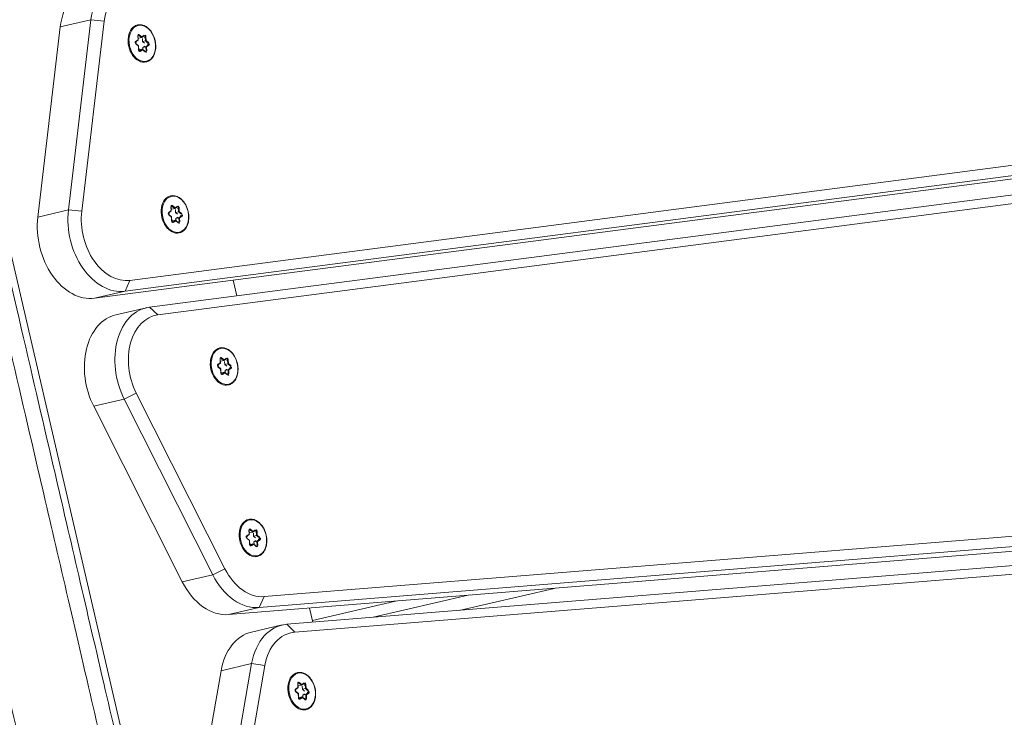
# Model space of a CAD drawing. Extents: x 5477758 to 5478338, y 5918296 to 5918502.
# Tile 101 of 138: x 5477951.916 to 5477952.226, y 5918462.233 to 5918462.453. Entities that reach past the tile are written whole.
import ezdxf

# ---------------------------------------------------------------- set-up
doc = ezdxf.new("R2010")
doc.units = 0
doc.layers.get('0').update_dxf_attribs({"linetype": 'CONTINUOUS', "lineweight": 13})
doc.layers.add('0_PROJEKTOWANE ZABAWKI', color=7, linetype='CONTINUOUS', lineweight=0)

# ---------------------------------------------------------------- blocks, each defined once
blk = doc.blocks.new('zw$CEC1')
for p, q in [((1150.035, -593.848), (1143.559, -659.334)), ((1143.858, -659.137), (1150.334, -593.651)), ((1149.07, -594.262), (1142.594, -659.748)), ((1142.894, -659.975), (1149.37, -594.489)), ((1163.586, -594.826), (1154.288, -657.383)), ((1154.586, -657.193), (1163.885, -594.636)), ((1162.576, -595.32), (1153.278, -657.877)), ((1149.37, -595.479), (1142.894, -660.965)), ((1153.576, -658.111), (1162.875, -595.554)), ((1162.875, -596.544), (1153.576, -659.101)), ((1155.091, -651.982), (1155.091, -648.913)), ((1154.691, -651.604), (1154.691, -654.673)), ((1154.353, -656.569), (1154.353, -653.875)), ((1143.328, -656.569), (1143.832, -656.569)), ((1153.953, -656.566), (1153.953, -656.569)), ((1153.953, -656.569), (1154.409, -656.569)), ((1145.857, -657.315), (1145.733, -657.293)), ((1145.945, -657.25), (1145.857, -657.315)), ((1145.861, -657.337), (1145.956, -657.268)), ((1145.956, -657.268), (1145.956, -657.272)), ((1146.006, -657.277), (1146.043, -657.369)), ((1146.006, -657.28), (1146.006, -657.277)), ((1146.056, -657.35), (1146.021, -657.263)), ((1154.288, -657.383), (1154.586, -657.193)), ((1156.217, -657.267), (1156.252, -657.353)), ((1156.269, -657.363), (1156.231, -657.271)), ((1156.268, -657.248), (1156.399, -657.271)), ((1156.268, -657.251), (1156.268, -657.248)), ((1156.395, -657.249), (1156.271, -657.227)), ((1156.483, -657.184), (1156.395, -657.249)), ((1156.399, -657.271), (1156.494, -657.202)), ((1156.399, -657.271), (1156.399, -657.366)), ((1156.494, -657.202), (1156.494, -657.206)), ((1156.544, -657.211), (1156.582, -657.303)), ((1156.544, -657.214), (1156.544, -657.211)), ((1156.594, -657.284), (1156.559, -657.197)), ((1156.717, -657.305), (1156.594, -657.284)), ((1135.161, -657.555), (1135.196, -657.641)), ((1135.212, -657.652), (1135.175, -657.56)), ((1135.212, -657.536), (1135.343, -657.559)), ((1135.212, -657.539), (1135.212, -657.536)), ((1135.339, -657.537), (1135.215, -657.515)), ((1135.427, -657.472), (1135.339, -657.537)), ((1135.343, -657.559), (1135.438, -657.49)), ((1135.343, -657.559), (1135.343, -657.655)), ((1135.438, -657.49), (1135.438, -657.494)), ((1135.488, -657.499), (1135.525, -657.591)), ((1135.488, -657.503), (1135.488, -657.499)), ((1135.537, -657.572), (1135.502, -657.485)), ((1135.525, -657.591), (1135.657, -657.614)), ((1135.525, -657.591), (1135.525, -657.687)), ((1135.661, -657.594), (1135.537, -657.572)), ((1145.714, -657.419), (1145.626, -657.484)), ((1145.637, -657.501), (1145.731, -657.432)), ((1145.637, -657.505), (1145.637, -657.501)), ((1145.647, -657.536), (1145.771, -657.558)), ((1145.779, -657.555), (1145.65, -657.532)), ((1145.679, -657.333), (1145.714, -657.419)), ((1145.73, -657.43), (1145.693, -657.338)), ((1145.711, -657.543), (1145.731, -657.528)), ((1145.73, -657.314), (1145.861, -657.337)), ((1145.73, -657.317), (1145.73, -657.314)), ((1145.731, -657.432), (1145.731, -657.528)), ((1145.768, -657.416), (1145.861, -657.433)), ((1145.771, -657.558), (1145.806, -657.645)), ((1145.82, -657.65), (1145.782, -657.558)), ((1145.861, -657.337), (1145.861, -657.433)), ((1145.861, -657.433), (1145.928, -657.384)), ((1145.966, -657.588), (1145.873, -657.656)), ((1145.881, -657.658), (1145.97, -657.593)), ((1146.095, -657.611), (1145.966, -657.588)), ((1145.97, -657.593), (1146.093, -657.615)), ((1146.017, -657.399), (1146.043, -657.465)), ((1146.043, -657.369), (1146.175, -657.392)), ((1146.043, -657.369), (1146.043, -657.465)), ((1146.043, -657.465), (1146.117, -657.478)), ((1146.179, -657.371), (1146.056, -657.35)), ((1146.095, -657.497), (1146.133, -657.589)), ((1146.095, -657.497), (1146.095, -657.589)), ((1146.191, -657.423), (1146.098, -657.491)), ((1146.112, -657.489), (1146.2, -657.424)), ((1146.147, -657.575), (1146.112, -657.489)), ((1146.133, -657.589), (1146.133, -657.592)), ((1146.175, -657.392), (1146.175, -657.396)), ((1151.424, -657.589), (1151.336, -657.654)), ((1151.535, -657.689), (1151.5, -657.602)), ((1154.277, -658.521), (1154.277, -657.531)), ((1156.252, -657.353), (1156.164, -657.417)), ((1156.175, -657.435), (1156.269, -657.366)), ((1156.175, -657.439), (1156.175, -657.435)), ((1156.186, -657.47), (1156.309, -657.492)), ((1156.317, -657.489), (1156.188, -657.466)), ((1156.249, -657.477), (1156.269, -657.462)), ((1156.269, -657.366), (1156.269, -657.462)), ((1156.306, -657.35), (1156.399, -657.366)), ((1156.309, -657.492), (1156.344, -657.578)), ((1156.358, -657.583), (1156.32, -657.491)), ((1156.399, -657.366), (1156.466, -657.318)), ((1156.504, -657.522), (1156.411, -657.59)), ((1156.419, -657.592), (1156.508, -657.527)), ((1156.634, -657.545), (1156.504, -657.522)), ((1156.508, -657.527), (1156.631, -657.549)), ((1156.555, -657.333), (1156.582, -657.399)), ((1156.582, -657.303), (1156.713, -657.326)), ((1156.582, -657.303), (1156.582, -657.399)), ((1156.582, -657.399), (1156.655, -657.411)), ((1156.633, -657.431), (1156.671, -657.523)), ((1156.633, -657.431), (1156.633, -657.523)), ((1156.729, -657.357), (1156.636, -657.425)), ((1156.65, -657.423), (1156.738, -657.358)), ((1156.685, -657.509), (1156.65, -657.423)), ((1156.671, -657.523), (1156.671, -657.526)), ((1156.713, -657.326), (1156.713, -657.33)), ((1135.196, -657.641), (1135.108, -657.706)), ((1135.119, -657.724), (1135.213, -657.655)), ((1135.119, -657.727), (1135.119, -657.724)), ((1135.129, -657.759), (1135.253, -657.78)), ((1135.261, -657.777), (1135.132, -657.754)), ((1135.192, -657.765), (1135.213, -657.75)), ((1135.213, -657.655), (1135.213, -657.75)), ((1135.25, -657.638), (1135.343, -657.655)), ((1135.253, -657.78), (1135.288, -657.867)), ((1135.302, -657.872), (1135.264, -657.78)), ((1135.343, -657.655), (1135.41, -657.606)), ((1135.448, -657.81), (1135.354, -657.878)), ((1135.363, -657.88), (1135.452, -657.815)), ((1135.577, -657.833), (1135.448, -657.81)), ((1135.452, -657.815), (1135.575, -657.837)), ((1135.499, -657.621), (1135.525, -657.687)), ((1135.525, -657.687), (1135.599, -657.7)), ((1135.577, -657.719), (1135.614, -657.811)), ((1135.577, -657.719), (1135.577, -657.811)), ((1135.673, -657.645), (1135.58, -657.713)), ((1135.594, -657.711), (1135.682, -657.647)), ((1135.629, -657.797), (1135.594, -657.711)), ((1135.614, -657.811), (1135.614, -657.815)), ((1135.657, -657.614), (1135.657, -657.618)), ((1140.689, -657.845), (1140.6, -657.909)), ((1140.611, -657.927), (1140.705, -657.858)), ((1140.654, -657.758), (1140.689, -657.845)), ((1140.705, -657.855), (1140.668, -657.763)), ((1140.704, -657.739), (1140.836, -657.763)), ((1140.704, -657.743), (1140.704, -657.739)), ((1140.705, -657.858), (1140.705, -657.954)), ((1140.831, -657.74), (1140.708, -657.719)), ((1140.742, -657.842), (1140.836, -657.858)), ((1140.919, -657.676), (1140.831, -657.74)), ((1140.836, -657.763), (1140.93, -657.694)), ((1140.836, -657.763), (1140.836, -657.858)), ((1140.836, -657.858), (1140.903, -657.809)), ((1140.93, -657.694), (1140.93, -657.697)), ((1140.98, -657.703), (1141.018, -657.795)), ((1140.98, -657.706), (1140.98, -657.703)), ((1140.991, -657.825), (1141.018, -657.89)), ((1141.03, -657.775), (1140.995, -657.689)), ((1141.018, -657.795), (1141.149, -657.818)), ((1141.018, -657.795), (1141.018, -657.89)), ((1141.018, -657.89), (1141.091, -657.903)), ((1141.153, -657.797), (1141.03, -657.775)), ((1141.166, -657.849), (1141.073, -657.917)), ((1141.086, -657.915), (1141.175, -657.85)), ((1141.121, -658.001), (1141.086, -657.915)), ((1141.149, -657.818), (1141.149, -657.822)), ((1151.193, -657.758), (1151.105, -657.822)), ((1151.116, -657.84), (1151.21, -657.771)), ((1151.116, -657.844), (1151.116, -657.84)), ((1151.127, -657.875), (1151.25, -657.897)), ((1151.258, -657.894), (1151.129, -657.871)), ((1151.158, -657.672), (1151.193, -657.758)), ((1151.21, -657.769), (1151.172, -657.677)), ((1151.19, -657.882), (1151.21, -657.867)), ((1151.209, -657.653), (1151.34, -657.676)), ((1151.209, -657.656), (1151.209, -657.653)), ((1151.21, -657.771), (1151.21, -657.867)), ((1151.336, -657.654), (1151.212, -657.632)), ((1151.247, -657.755), (1151.34, -657.771)), ((1151.25, -657.897), (1151.285, -657.984)), ((1151.299, -657.988), (1151.261, -657.896)), ((1151.34, -657.676), (1151.435, -657.607)), ((1151.34, -657.676), (1151.34, -657.771)), ((1151.34, -657.771), (1151.407, -657.723)), ((1151.435, -657.607), (1151.435, -657.611)), ((1151.485, -657.616), (1151.523, -657.708)), ((1151.485, -657.619), (1151.485, -657.616)), ((1151.496, -657.738), (1151.523, -657.804)), ((1151.523, -657.708), (1151.654, -657.731)), ((1151.523, -657.708), (1151.523, -657.804)), ((1151.523, -657.804), (1151.596, -657.816)), ((1151.658, -657.71), (1151.535, -657.689)), ((1151.574, -657.836), (1151.612, -657.928)), ((1151.574, -657.836), (1151.574, -657.928)), ((1151.67, -657.762), (1151.577, -657.83)), ((1151.591, -657.828), (1151.679, -657.763)), ((1151.626, -657.914), (1151.591, -657.828)), ((1151.654, -657.731), (1151.654, -657.735)), ((1153.278, -657.877), (1153.576, -658.111)), ((1140.611, -657.931), (1140.611, -657.927)), ((1140.622, -657.962), (1140.745, -657.984)), ((1140.754, -657.981), (1140.624, -657.958)), ((1140.685, -657.969), (1140.705, -657.954)), ((1140.745, -657.984), (1140.78, -658.07)), ((1140.794, -658.075), (1140.757, -657.983)), ((1140.94, -658.014), (1140.847, -658.082)), ((1140.856, -658.084), (1140.944, -658.019)), ((1141.07, -658.036), (1140.941, -658.014)), ((1140.944, -658.019), (1141.067, -658.041)), ((1141.07, -657.922), (1141.107, -658.015)), ((1141.07, -657.922), (1141.07, -658.015)), ((1141.107, -658.015), (1141.107, -658.018)), ((1151.445, -657.927), (1151.352, -657.995)), ((1151.36, -657.997), (1151.449, -657.932)), ((1151.575, -657.95), (1151.445, -657.927)), ((1151.449, -657.932), (1151.572, -657.954)), ((1151.612, -657.928), (1151.612, -657.931)), ((1153.576, -659.101), (1153.576, -658.111)), ((1155.401, -658.349), (1155.247, -658.743)), ((1160.871, -660.673), (1155.401, -658.349)), ((1134.441, -658.687), (1134.305, -659.088)), ((1140.127, -660.735), (1134.441, -658.687)), ((1155.247, -658.743), (1160.716, -661.067)), ((1155.247, -659.733), (1155.247, -658.743)), ((1134.305, -659.088), (1139.991, -661.137)), ((1134.305, -660.078), (1134.305, -659.088)), ((1143.559, -659.334), (1143.858, -659.137)), ((1152.141, -658.888), (1146.107, -660.357)), ((1152.141, -658.888), (1152.238, -659.301)), ((1143.554, -659.433), (1143.554, -660.422)), ((1146.205, -660.77), (1152.238, -659.301)), ((1152.238, -659.301), (1152.238, -660.291)), ((1142.594, -659.748), (1142.894, -659.975)), ((1160.716, -662.057), (1155.247, -659.733)), ((1139.991, -662.126), (1134.305, -660.078)), ((1142.894, -660.965), (1142.894, -659.975)), ((1146.107, -660.357), (1146.205, -660.77)), ((1152.238, -660.291), (1146.205, -661.76)), ((1140.127, -660.735), (1139.991, -661.137)), ((1146.205, -661.76), (1146.205, -660.77)), ((1139.991, -661.137), (1139.991, -662.126)), ((1179.728, -663.216), (1065.128, -663.216))]:
    blk.add_line(p, q)
for centre in [(1156.451, -657.388), (1135.395, -657.676), (1145.913, -657.454), (1140.887, -657.88), (1151.392, -657.793)]:
    blk.add_ellipse(centre, major_axis=(0.58, 0), ratio=0.707107)
for centre, major_axis, ratio, start_param, end_param in [((1145.723, -657.324), (-0.045, 0), 0.707107, 4.467995, 6.56239), ((1145.733, -657.304), (0.0026, 0.0148), 0.171098, 0.800479, 2.371275), ((1145.913, -657.468), (0.25, 0), 0.707107, 1.142416, 1.510388), ((1145.977, -657.272), (0.045, 0), 0.707107, 0.279204, 2.3736), ((1145.945, -657.261), (-0.0089, 0.0121), 0.508626, 3.748748, 5.319544), ((1145.977, -657.283), (0.03, 0), 0.707107, 0.279204, 2.3736), ((1146.021, -657.274), (-0.0139, -0.0056), 0.679724, 4.443473, 6.01427), ((1156.277, -657.319), (-1.7, 0), 0.707107, 6.178466, 7.31293), ((1156.261, -657.258), (-0.045, 0), 0.707107, 4.467995, 6.56239), ((1156.217, -657.277), (0.0139, 0.0056), 0.679724, 0, 1.301881), ((1156.261, -657.268), (-0.03, 0), 0.707107, 4.467995, 6.283185), ((1156.451, -657.402), (0.25, 0), 0.707107, 2.189614, 2.547433), ((1156.271, -657.237), (0.0026, 0.0148), 0.171098, 0.800479, 2.371275), ((1156.395, -657.259), (0.0037, -0.0158), 0.19164, 0.688736, 2.259533), ((1156.451, -657.402), (0.25, 0), 0.707107, 1.142416, 1.510388), ((1156.515, -657.206), (0.045, 0), 0.707107, 0.279204, 2.3736), ((1156.483, -657.195), (-0.0089, 0.0121), 0.508626, 3.748748, 5.319544), ((1156.515, -657.217), (0.03, 0), 0.707107, 0.279204, 2.3736), ((1156.559, -657.208), (-0.0139, -0.0056), 0.679724, 4.443473, 6.01427), ((1156.594, -657.294), (-0.0104, -0.0129), 0.462667, 4.192773, 5.763569), ((1135.213, -657.616), (-1.7, 0), 0.707107, 6.248279, 7.382743), ((1135.204, -657.546), (-0.045, 0), 0.707107, 4.467995, 6.56239), ((1135.161, -657.565), (0.0139, 0.0056), 0.679724, 0, 1.301881), ((1135.204, -657.556), (-0.03, 0), 0.707107, 4.467995, 6.283185), ((1135.395, -657.69), (0.25, 0), 0.707107, 2.189614, 2.547433), ((1135.215, -657.526), (0.0026, 0.0148), 0.171098, 0.800479, 2.371275), ((1135.339, -657.547), (0.0037, -0.0158), 0.19164, 0.688736, 2.259533), ((1135.395, -657.69), (0.25, 0), 0.707107, 1.142416, 1.510388), ((1135.459, -657.494), (0.045, 0), 0.707107, 0.279204, 2.3736), ((1135.427, -657.483), (-0.0089, 0.0121), 0.508626, 3.748748, 5.319544), ((1135.459, -657.505), (0.03, 0), 0.707107, 0.279204, 2.3736), ((1135.502, -657.496), (-0.0139, -0.0056), 0.679724, 4.443473, 6.01427), ((1135.537, -657.582), (-0.0104, -0.0129), 0.462667, 4.192773, 5.763569), ((1135.661, -657.604), (0.0026, 0.0148), 0.171098, 0.800479, 2.371275), ((1135.65, -657.624), (0.045, 0), 0.707107, 5.515192, 7.609587), ((1145.913, -657.468), (-0.6, 0), 0.707107, 0, 3.141593), ((1145.658, -657.506), (-0.045, 0), 0.707107, 5.515192, 7.609587), ((1145.626, -657.494), (-0.0089, 0.0121), 0.508626, 3.748748, 5.319544), ((1145.658, -657.516), (-0.03, 0), 0.707107, 5.515192, 6.283185), ((1145.647, -657.547), (0.0026, 0.0148), 0.171098, 0, 0.800479), ((1145.913, -657.468), (-0.25, 0), 0.707107, 0.095219, 0.407877), ((1145.679, -657.343), (0.0139, 0.0056), 0.679724, 0, 1.301881), ((1145.723, -657.334), (-0.03, 0), 0.707107, 4.467995, 6.283185), ((1145.913, -657.468), (0.25, 0), 0.707107, 2.189614, 2.547433), ((1145.714, -657.43), (0.0166, -0.0047), 0.601017, 0.16912, 1.739916), ((1145.771, -657.569), (-0.0104, -0.0129), 0.462667, 2.890892, 4.192773), ((1145.857, -657.325), (0.0037, -0.0158), 0.19164, 0.688736, 2.259533), ((1145.97, -657.604), (0.0037, -0.0158), 0.19164, 2.259533, 3.223174), ((1146.056, -657.36), (-0.0104, -0.0129), 0.462667, 4.192773, 5.763569), ((1145.913, -657.468), (-0.25, 0), 0.707107, 2.244927, 2.557585), ((1146.104, -657.584), (0.045, 0), 0.707107, 4.467995, 6.56239), ((1146.112, -657.5), (-0.0166, 0.0047), 0.601017, 4.881509, 6.452305), ((1146.147, -657.586), (-0.0139, -0.0056), 0.679724, 4.443473, 6.01427), ((1146.104, -657.595), (0.03, 0), 0.707107, 0, 0.279204), ((1145.913, -657.468), (0.25, 0), 0.707107, 0.130169, 0.46319), ((1146.179, -657.382), (0.0026, 0.0148), 0.171098, 0.800479, 2.371275), ((1146.168, -657.413), (0.03, 0), 0.707107, 0, 1.326402), ((1146.168, -657.402), (0.045, 0), 0.707107, 5.515192, 7.609587), ((1146.2, -657.435), (-0.0089, 0.0121), 0.508626, 5.319544, 6.283185), ((1151.456, -657.611), (0.045, 0), 0.707107, 0.279204, 2.3736), ((1151.424, -657.6), (-0.0089, 0.0121), 0.508626, 3.748748, 5.319544), ((1151.456, -657.622), (0.03, 0), 0.707107, 0.279204, 2.3736), ((1151.5, -657.613), (-0.0139, -0.0056), 0.679724, 4.443473, 6.01427), ((1156.277, -657.531), (-2, 0), 0.707107, 6.178466, 7.31293), ((1156.451, -657.402), (-0.6, 0), 0.707107, 0, 3.141593), ((1156.196, -657.44), (-0.045, 0), 0.707107, 5.515192, 7.609587), ((1156.164, -657.428), (-0.0089, 0.0121), 0.508626, 3.748748, 5.319544), ((1156.196, -657.45), (-0.03, 0), 0.707107, 5.515192, 6.283185), ((1156.186, -657.481), (0.0026, 0.0148), 0.171098, 0, 0.800479), ((1156.451, -657.402), (-0.25, 0), 0.707107, 0.095219, 0.407877), ((1156.252, -657.363), (0.0166, -0.0047), 0.601017, 0.16912, 1.739916), ((1156.309, -657.503), (-0.0104, -0.0129), 0.462667, 2.890892, 4.192773), ((1156.344, -657.589), (0.0139, 0.0056), 0.679724, 0, 1.301881), ((1156.387, -657.57), (-0.045, 0), 0.707107, 0.279204, 2.3736), ((1156.451, -657.402), (-0.25, 0), 0.707107, 1.152569, 1.475438), ((1156.419, -657.602), (-0.0089, 0.0121), 0.508626, 5.319544, 6.283185), ((1156.508, -657.538), (0.0037, -0.0158), 0.19164, 2.259533, 3.223174), ((1156.451, -657.402), (-0.25, 0), 0.707107, 2.244927, 2.557585), ((1156.642, -657.518), (0.045, 0), 0.707107, 4.467995, 6.56239), ((1156.631, -657.56), (0.0026, 0.0148), 0.171098, 0, 0.800479), ((1156.65, -657.434), (-0.0166, 0.0047), 0.601017, 4.881509, 6.452305), ((1156.685, -657.52), (-0.0139, -0.0056), 0.679724, 4.443473, 6.01427), ((1156.642, -657.529), (0.03, 0), 0.707107, 0, 0.279204), ((1156.451, -657.402), (0.25, 0), 0.707107, 0.130169, 0.46319), ((1156.717, -657.316), (0.0026, 0.0148), 0.171098, 0.800479, 2.371275), ((1156.706, -657.347), (0.03, 0), 0.707107, 0, 1.326402), ((1156.706, -657.336), (0.045, 0), 0.707107, 5.515192, 7.609587), ((1156.738, -657.369), (-0.0089, 0.0121), 0.508626, 5.319544, 6.283185), ((1135.213, -657.828), (-2, 0), 0.707107, 6.248279, 7.382743), ((1135.395, -657.69), (-0.6, 0), 0.707107, 0, 3.141593), ((1135.14, -657.728), (-0.045, 0), 0.707107, 5.515192, 7.609587), ((1135.108, -657.716), (-0.0089, 0.0121), 0.508626, 3.748748, 5.319544), ((1135.14, -657.738), (-0.03, 0), 0.707107, 5.515192, 6.283185), ((1135.129, -657.769), (0.0026, 0.0148), 0.171098, 0, 0.800479), ((1135.395, -657.69), (-0.25, 0), 0.707107, 0.095219, 0.407877), ((1135.196, -657.652), (0.0166, -0.0047), 0.601017, 0.16912, 1.739916), ((1135.253, -657.791), (-0.0104, -0.0129), 0.462667, 2.890892, 4.192773), ((1135.288, -657.877), (0.0139, 0.0056), 0.679724, 0, 1.301881), ((1135.331, -657.858), (-0.045, 0), 0.707107, 0.279204, 2.3736), ((1135.395, -657.69), (-0.25, 0), 0.707107, 1.152569, 1.475438), ((1135.363, -657.891), (-0.0089, 0.0121), 0.508626, 5.319544, 6.283185), ((1135.452, -657.826), (0.0037, -0.0158), 0.19164, 2.259533, 3.223174), ((1135.395, -657.69), (-0.25, 0), 0.707107, 2.244927, 2.557585), ((1135.586, -657.806), (0.045, 0), 0.707107, 4.467995, 6.56239), ((1135.575, -657.848), (0.0026, 0.0148), 0.171098, 0, 0.800479), ((1135.594, -657.722), (-0.0166, 0.0047), 0.601017, 4.881509, 6.452305), ((1135.629, -657.808), (-0.0139, -0.0056), 0.679724, 4.443473, 6.01427), ((1135.586, -657.817), (0.03, 0), 0.707107, 0, 0.279204), ((1135.395, -657.69), (0.25, 0), 0.707107, 0.130169, 0.46319), ((1135.65, -657.635), (0.03, 0), 0.707107, 0, 1.326402), ((1135.682, -657.657), (-0.0089, 0.0121), 0.508626, 5.319544, 6.283185), ((1140.887, -657.894), (-0.6, 0), 0.707107, 0, 3.141593), ((1140.633, -657.931), (-0.045, 0), 0.707107, 5.515192, 7.609587), ((1140.6, -657.92), (-0.0089, 0.0121), 0.508626, 3.748748, 5.319544), ((1140.887, -657.894), (-0.25, 0), 0.707107, 0.095219, 0.407877), ((1140.697, -657.749), (-0.045, 0), 0.707107, 4.467995, 6.56239), ((1140.654, -657.769), (0.0139, 0.0056), 0.679724, 0, 1.301881), ((1140.697, -657.76), (-0.03, 0), 0.707107, 4.467995, 6.283185), ((1140.887, -657.894), (0.25, 0), 0.707107, 2.189614, 2.547433), ((1140.689, -657.855), (0.0166, -0.0047), 0.601017, 0.16912, 1.739916), ((1140.708, -657.729), (0.0026, 0.0148), 0.171098, 0.800479, 2.371275), ((1140.831, -657.751), (0.0037, -0.0158), 0.19164, 0.688736, 2.259533), ((1140.887, -657.894), (0.25, 0), 0.707107, 1.142416, 1.510388), ((1140.952, -657.698), (0.045, 0), 0.707107, 0.279204, 2.3736), ((1140.919, -657.686), (-0.0089, 0.0121), 0.508626, 3.748748, 5.319544), ((1140.952, -657.708), (0.03, 0), 0.707107, 0.279204, 2.3736), ((1140.995, -657.7), (-0.0139, -0.0056), 0.679724, 4.443473, 6.01427), ((1141.03, -657.786), (-0.0104, -0.0129), 0.462667, 4.192773, 5.763569), ((1141.086, -657.925), (-0.0166, 0.0047), 0.601017, 4.881509, 6.452305), ((1140.887, -657.894), (0.25, 0), 0.707107, 0.130169, 0.46319), ((1141.153, -657.808), (0.0026, 0.0148), 0.171098, 0.800479, 2.371275), ((1141.142, -657.839), (0.03, 0), 0.707107, 0, 1.326402), ((1141.142, -657.828), (0.045, 0), 0.707107, 5.515192, 7.609587), ((1141.175, -657.861), (-0.0089, 0.0121), 0.508626, 5.319544, 6.283185), ((1145.806, -657.655), (0.0139, 0.0056), 0.679724, 0, 1.301881), ((1145.849, -657.636), (-0.045, 0), 0.707107, 0.279204, 2.3736), ((1145.913, -657.468), (-0.25, 0), 0.707107, 1.152569, 1.475438), ((1145.881, -657.669), (-0.0089, 0.0121), 0.508626, 5.319544, 6.283185), ((1146.093, -657.626), (0.0026, 0.0148), 0.171098, 0, 0.800479), ((1151.392, -657.807), (-0.6, 0), 0.707107, 0, 3.141593), ((1151.137, -657.845), (-0.045, 0), 0.707107, 5.515192, 7.609587), ((1151.105, -657.833), (-0.0089, 0.0121), 0.508626, 3.748748, 5.319544), ((1151.137, -657.855), (-0.03, 0), 0.707107, 5.515192, 6.283185), ((1151.127, -657.886), (0.0026, 0.0148), 0.171098, 0, 0.800479), ((1151.392, -657.807), (-0.25, 0), 0.707107, 0.095219, 0.407877), ((1151.202, -657.663), (-0.045, 0), 0.707107, 4.467995, 6.56239), ((1151.158, -657.682), (0.0139, 0.0056), 0.679724, 0, 1.301881), ((1151.202, -657.673), (-0.03, 0), 0.707107, 4.467995, 6.283185), ((1151.392, -657.807), (0.25, 0), 0.707107, 2.189614, 2.547433), ((1151.193, -657.768), (0.0166, -0.0047), 0.601017, 0.16912, 1.739916), ((1151.212, -657.642), (0.0026, 0.0148), 0.171098, 0.800479, 2.371275), ((1151.25, -657.908), (-0.0104, -0.0129), 0.462667, 2.890892, 4.192773), ((1151.336, -657.664), (0.0037, -0.0158), 0.19164, 0.688736, 2.259533), ((1151.392, -657.807), (0.25, 0), 0.707107, 1.142416, 1.510388), ((1151.535, -657.699), (-0.0104, -0.0129), 0.462667, 4.192773, 5.763569), ((1151.392, -657.807), (-0.25, 0), 0.707107, 2.244927, 2.557585), ((1151.583, -657.923), (0.045, 0), 0.707107, 4.467995, 6.56239), ((1151.591, -657.839), (-0.0166, 0.0047), 0.601017, 4.881509, 6.452305), ((1151.626, -657.925), (-0.0139, -0.0056), 0.679724, 4.443473, 6.01427), ((1151.392, -657.807), (0.25, 0), 0.707107, 0.130169, 0.46319), ((1151.658, -657.721), (0.0026, 0.0148), 0.171098, 0.800479, 2.371275), ((1151.647, -657.752), (0.03, 0), 0.707107, 0, 1.326402), ((1151.647, -657.741), (0.045, 0), 0.707107, 5.515192, 7.609587), ((1151.679, -657.774), (-0.0089, 0.0121), 0.508626, 5.319544, 6.283185), ((1151.587, -657.751), (1.7, 0), 0.707107, 5.044002, 6.178466), ((1140.633, -657.942), (-0.03, 0), 0.707107, 5.515192, 6.283185), ((1140.622, -657.973), (0.0026, 0.0148), 0.171098, 0, 0.800479), ((1140.745, -657.994), (-0.0104, -0.0129), 0.462667, 2.890892, 4.192773), ((1140.78, -658.081), (0.0139, 0.0056), 0.679724, 0, 1.301881), ((1140.823, -658.061), (-0.045, 0), 0.707107, 0.279204, 2.3736), ((1140.887, -657.894), (-0.25, 0), 0.707107, 1.152569, 1.475438), ((1140.856, -658.094), (-0.0089, 0.0121), 0.508626, 5.319544, 6.283185), ((1140.944, -658.03), (0.0037, -0.0158), 0.19164, 2.259533, 3.223174), ((1140.887, -657.894), (-0.25, 0), 0.707107, 2.244927, 2.557585), ((1141.078, -658.01), (0.045, 0), 0.707107, 4.467995, 6.56239), ((1141.067, -658.051), (0.0026, 0.0148), 0.171098, 0, 0.800479), ((1141.121, -658.012), (-0.0139, -0.0056), 0.679724, 4.443473, 6.01427), ((1141.078, -658.02), (0.03, 0), 0.707107, 0, 0.279204), ((1151.285, -657.994), (0.0139, 0.0056), 0.679724, 0, 1.301881), ((1151.328, -657.975), (-0.045, 0), 0.707107, 0.279204, 2.3736), ((1151.392, -657.807), (-0.25, 0), 0.707107, 1.152569, 1.475438), ((1151.36, -658.007), (-0.0089, 0.0121), 0.508626, 5.319544, 6.283185), ((1151.449, -657.943), (0.0037, -0.0158), 0.19164, 2.259533, 3.223174), ((1151.572, -657.965), (0.0026, 0.0148), 0.171098, 0, 0.800479), ((1151.583, -657.934), (0.03, 0), 0.707107, 0, 0.279204), ((1151.587, -657.964), (2, 0), 0.707107, 5.044002, 6.178466), ((1156.277, -658.521), (-2, 0), 0.707107, 0, 1.029744), ((1135.213, -658.818), (-2, 0), 0.707107, 0, 1.099557), ((1145.554, -659.22), (-1.7, 0), 0.707107, 6.213372, 8.185594), ((1151.587, -658.953), (2, 0), 0.707107, 5.044002, 6.178466), ((1145.554, -659.433), (-2, 0), 0.707107, 6.213372, 8.185594), ((1140.899, -659.664), (1.7, 0), 0.707107, 4.24115, 6.213372), ((1140.899, -659.876), (2, 0), 0.707107, 4.24115, 6.213372), ((1145.554, -660.422), (-2, 0), 0.707107, 0, 1.902409), ((1140.899, -660.866), (2, 0), 0.707107, 4.24115, 6.213372)]:
    blk.add_ellipse(centre, major_axis=major_axis, ratio=ratio, start_param=start_param, end_param=end_param)
for points, knots in [([(1155.851, -657.402), (1155.851, -657.357), (1155.861, -657.312), (1155.9, -657.225), (1155.929, -657.184), (1156.005, -657.111), (1156.051, -657.078), (1156.155, -657.025), (1156.213, -657.004), (1156.336, -656.977), (1156.4, -656.971), (1156.529, -656.973), (1156.592, -656.981), (1156.713, -657.012), (1156.77, -657.035), (1156.872, -657.092), (1156.916, -657.126), (1156.987, -657.203), (1157.014, -657.246), (1157.044, -657.327), (1157.051, -657.365), (1157.051, -657.402)], [6.038791, 6.038791, 6.038791, 6.038791, 6.34864, 6.34864, 6.66324, 6.66324, 6.984393, 6.984393, 7.307998, 7.307998, 7.63188, 7.63188, 7.955712, 7.955712, 8.279598, 8.279598, 8.603057, 8.603057, 8.923488, 8.923488, 9.180384, 9.180384, 9.180384, 9.180384]), ([(1134.795, -657.69), (1134.795, -657.645), (1134.805, -657.6), (1134.844, -657.513), (1134.873, -657.473), (1134.948, -657.399), (1134.995, -657.366), (1135.099, -657.313), (1135.157, -657.293), (1135.28, -657.266), (1135.344, -657.259), (1135.472, -657.261), (1135.536, -657.27), (1135.657, -657.3), (1135.714, -657.323), (1135.816, -657.38), (1135.86, -657.414), (1135.931, -657.491), (1135.958, -657.534), (1135.988, -657.615), (1135.995, -657.653), (1135.995, -657.69)], [6.038791, 6.038791, 6.038791, 6.038791, 6.34864, 6.34864, 6.66324, 6.66324, 6.984393, 6.984393, 7.307998, 7.307998, 7.63188, 7.63188, 7.955712, 7.955712, 8.279598, 8.279598, 8.603057, 8.603057, 8.923488, 8.923488, 9.180384, 9.180384, 9.180384, 9.180384]), ([(1145.313, -657.468), (1145.313, -657.423), (1145.323, -657.378), (1145.362, -657.291), (1145.391, -657.251), (1145.466, -657.177), (1145.513, -657.144), (1145.617, -657.091), (1145.675, -657.07), (1145.798, -657.043), (1145.862, -657.037), (1145.99, -657.039), (1146.054, -657.048), (1146.175, -657.078), (1146.232, -657.101), (1146.334, -657.158), (1146.378, -657.192), (1146.449, -657.269), (1146.476, -657.312), (1146.506, -657.393), (1146.513, -657.431), (1146.513, -657.468)], [6.038791, 6.038791, 6.038791, 6.038791, 6.34864, 6.34864, 6.66324, 6.66324, 6.984393, 6.984393, 7.307998, 7.307998, 7.63188, 7.63188, 7.955712, 7.955712, 8.279598, 8.279598, 8.603057, 8.603057, 8.923488, 8.923488, 9.180384, 9.180384, 9.180384, 9.180384]), ([(1156.231, -657.268), (1156.231, -657.269), (1156.231, -657.269), (1156.231, -657.269), (1156.231, -657.269), (1156.231, -657.27), (1156.231, -657.27), (1156.231, -657.27), (1156.231, -657.271), (1156.231, -657.271), (1156.231, -657.271), (1156.231, -657.271)], [0.2443943, 0.2443943, 0.2443943, 0.2443943, 0.3002352, 0.3002352, 0.3560761, 0.3560761, 0.411917, 0.411917, 0.4677579, 0.4677579, 0.5235988, 0.5235988, 0.5235988, 0.5235988]), ([(1135.174, -657.556), (1135.174, -657.557), (1135.174, -657.557), (1135.174, -657.557), (1135.174, -657.557), (1135.175, -657.558), (1135.175, -657.558), (1135.175, -657.559), (1135.175, -657.559), (1135.175, -657.559), (1135.175, -657.559), (1135.175, -657.56)], [0.2443943, 0.2443943, 0.2443943, 0.2443943, 0.3002352, 0.3002352, 0.3560761, 0.3560761, 0.411917, 0.411917, 0.4677579, 0.4677579, 0.5235988, 0.5235988, 0.5235988, 0.5235988]), ([(1140.287, -657.894), (1140.287, -657.848), (1140.298, -657.803), (1140.337, -657.717), (1140.366, -657.676), (1140.441, -657.602), (1140.487, -657.57), (1140.591, -657.517), (1140.65, -657.496), (1140.772, -657.469), (1140.837, -657.463), (1140.965, -657.465), (1141.029, -657.473), (1141.15, -657.504), (1141.207, -657.526), (1141.308, -657.583), (1141.352, -657.618), (1141.424, -657.695), (1141.45, -657.738), (1141.481, -657.819), (1141.487, -657.856), (1141.487, -657.894)], [6.038791, 6.038791, 6.038791, 6.038791, 6.34864, 6.34864, 6.66324, 6.66324, 6.984393, 6.984393, 7.307998, 7.307998, 7.63188, 7.63188, 7.955712, 7.955712, 8.279598, 8.279598, 8.603057, 8.603057, 8.923488, 8.923488, 9.180384, 9.180384, 9.180384, 9.180384]), ([(1145.628, -657.516), (1145.628, -657.517), (1145.629, -657.518), (1145.629, -657.52), (1145.63, -657.521), (1145.632, -657.524), (1145.634, -657.525), (1145.637, -657.528), (1145.639, -657.529), (1145.644, -657.531), (1145.647, -657.532), (1145.65, -657.532)], [0.244394, 0.244394, 0.244394, 0.244394, 0.509675, 0.509675, 0.774955, 0.774955, 1.040236, 1.040236, 1.305516, 1.305516, 1.570796, 1.570796, 1.570796, 1.570796]), ([(1145.693, -657.334), (1145.693, -657.335), (1145.693, -657.335), (1145.693, -657.335), (1145.693, -657.335), (1145.693, -657.336), (1145.693, -657.336), (1145.693, -657.336), (1145.693, -657.337), (1145.693, -657.337), (1145.693, -657.337), (1145.693, -657.338)], [0.2443943, 0.2443943, 0.2443943, 0.2443943, 0.3002352, 0.3002352, 0.3560761, 0.3560761, 0.411917, 0.411917, 0.4677579, 0.4677579, 0.5235988, 0.5235988, 0.5235988, 0.5235988]), ([(1146.095, -657.611), (1146.098, -657.611), (1146.102, -657.612), (1146.108, -657.612), (1146.111, -657.611), (1146.117, -657.61), (1146.12, -657.609), (1146.124, -657.607), (1146.126, -657.605), (1146.13, -657.603), (1146.131, -657.601), (1146.133, -657.599), (1146.133, -657.597), (1146.134, -657.596), (1146.134, -657.595), (1146.134, -657.595)], [1.570796, 1.570796, 1.570796, 1.570796, 1.844329, 1.844329, 2.119118, 2.119118, 2.392017, 2.392017, 2.661992, 2.661992, 2.936562, 2.936562, 3.253095, 3.253095, 3.385987, 3.385987, 3.385987, 3.385987]), ([(1146.191, -657.423), (1146.192, -657.422), (1146.193, -657.421), (1146.195, -657.42), (1146.195, -657.419), (1146.196, -657.418), (1146.197, -657.417), (1146.197, -657.416), (1146.198, -657.415), (1146.198, -657.414), (1146.198, -657.413), (1146.198, -657.413)], [2.6179939, 2.6179939, 2.6179939, 2.6179939, 2.7715925, 2.7715925, 2.9251911, 2.9251911, 3.0787897, 3.0787897, 3.2323883, 3.2323883, 3.385987, 3.385987, 3.385987, 3.385987]), ([(1150.792, -657.807), (1150.792, -657.762), (1150.802, -657.717), (1150.841, -657.63), (1150.871, -657.589), (1150.946, -657.516), (1150.992, -657.483), (1151.096, -657.43), (1151.154, -657.409), (1151.277, -657.382), (1151.341, -657.376), (1151.47, -657.378), (1151.533, -657.386), (1151.654, -657.417), (1151.711, -657.44), (1151.813, -657.497), (1151.857, -657.531), (1151.928, -657.608), (1151.955, -657.651), (1151.985, -657.732), (1151.992, -657.77), (1151.992, -657.807)], [6.038791, 6.038791, 6.038791, 6.038791, 6.34864, 6.34864, 6.66324, 6.66324, 6.984393, 6.984393, 7.307998, 7.307998, 7.63188, 7.63188, 7.955712, 7.955712, 8.279598, 8.279598, 8.603057, 8.603057, 8.923488, 8.923488, 9.180384, 9.180384, 9.180384, 9.180384]), ([(1156.166, -657.45), (1156.166, -657.451), (1156.167, -657.452), (1156.167, -657.454), (1156.168, -657.455), (1156.17, -657.458), (1156.172, -657.459), (1156.175, -657.462), (1156.178, -657.463), (1156.182, -657.465), (1156.185, -657.466), (1156.188, -657.466)], [0.244394, 0.244394, 0.244394, 0.244394, 0.509675, 0.509675, 0.774955, 0.774955, 1.040236, 1.040236, 1.305516, 1.305516, 1.570796, 1.570796, 1.570796, 1.570796]), ([(1156.358, -657.583), (1156.358, -657.585), (1156.36, -657.587), (1156.364, -657.59), (1156.366, -657.592), (1156.37, -657.594), (1156.373, -657.595), (1156.379, -657.596), (1156.382, -657.597), (1156.388, -657.597), (1156.391, -657.597), (1156.397, -657.596), (1156.4, -657.595), (1156.405, -657.594), (1156.408, -657.592), (1156.41, -657.591), (1156.41, -657.591), (1156.411, -657.59)], [0.523599, 0.523599, 0.523599, 0.523599, 0.927172, 0.927172, 1.204378, 1.204378, 1.47422, 1.47422, 1.746688, 1.746688, 2.021391, 2.021391, 2.295276, 2.295276, 2.566083, 2.566083, 2.617994, 2.617994, 2.617994, 2.617994]), ([(1156.634, -657.545), (1156.637, -657.545), (1156.64, -657.546), (1156.646, -657.545), (1156.649, -657.545), (1156.655, -657.544), (1156.658, -657.543), (1156.662, -657.541), (1156.664, -657.539), (1156.668, -657.537), (1156.669, -657.535), (1156.671, -657.533), (1156.671, -657.531), (1156.672, -657.53), (1156.672, -657.529), (1156.672, -657.529)], [1.570796, 1.570796, 1.570796, 1.570796, 1.844329, 1.844329, 2.119118, 2.119118, 2.392017, 2.392017, 2.661992, 2.661992, 2.936562, 2.936562, 3.253095, 3.253095, 3.385987, 3.385987, 3.385987, 3.385987]), ([(1156.729, -657.357), (1156.73, -657.356), (1156.731, -657.355), (1156.733, -657.354), (1156.733, -657.353), (1156.734, -657.352), (1156.735, -657.351), (1156.735, -657.35), (1156.736, -657.349), (1156.736, -657.348), (1156.736, -657.347), (1156.736, -657.347)], [2.6179939, 2.6179939, 2.6179939, 2.6179939, 2.7715925, 2.7715925, 2.9251911, 2.9251911, 3.0787897, 3.0787897, 3.2323883, 3.2323883, 3.385987, 3.385987, 3.385987, 3.385987]), ([(1135.11, -657.738), (1135.11, -657.739), (1135.11, -657.74), (1135.111, -657.742), (1135.112, -657.744), (1135.114, -657.746), (1135.116, -657.747), (1135.119, -657.75), (1135.121, -657.751), (1135.126, -657.753), (1135.129, -657.754), (1135.132, -657.754)], [0.244394, 0.244394, 0.244394, 0.244394, 0.509675, 0.509675, 0.774955, 0.774955, 1.040236, 1.040236, 1.305516, 1.305516, 1.570796, 1.570796, 1.570796, 1.570796]), ([(1135.302, -657.872), (1135.302, -657.873), (1135.304, -657.875), (1135.307, -657.879), (1135.309, -657.88), (1135.314, -657.882), (1135.317, -657.883), (1135.322, -657.885), (1135.325, -657.885), (1135.332, -657.885), (1135.335, -657.885), (1135.341, -657.884), (1135.344, -657.884), (1135.349, -657.882), (1135.351, -657.88), (1135.354, -657.879), (1135.354, -657.879), (1135.354, -657.878)], [0.523599, 0.523599, 0.523599, 0.523599, 0.927172, 0.927172, 1.204378, 1.204378, 1.47422, 1.47422, 1.746688, 1.746688, 2.021391, 2.021391, 2.295276, 2.295276, 2.566083, 2.566083, 2.617994, 2.617994, 2.617994, 2.617994]), ([(1135.577, -657.833), (1135.58, -657.833), (1135.584, -657.834), (1135.59, -657.834), (1135.593, -657.833), (1135.599, -657.832), (1135.602, -657.831), (1135.606, -657.829), (1135.608, -657.828), (1135.612, -657.825), (1135.613, -657.823), (1135.615, -657.821), (1135.615, -657.819), (1135.616, -657.818), (1135.616, -657.817), (1135.616, -657.817)], [1.570796, 1.570796, 1.570796, 1.570796, 1.844329, 1.844329, 2.119118, 2.119118, 2.392017, 2.392017, 2.661992, 2.661992, 2.936562, 2.936562, 3.253095, 3.253095, 3.385987, 3.385987, 3.385987, 3.385987]), ([(1135.673, -657.645), (1135.674, -657.644), (1135.675, -657.644), (1135.677, -657.642), (1135.677, -657.641), (1135.678, -657.64), (1135.679, -657.639), (1135.679, -657.638), (1135.679, -657.637), (1135.68, -657.636), (1135.68, -657.636), (1135.68, -657.635)], [2.6179939, 2.6179939, 2.6179939, 2.6179939, 2.7715925, 2.7715925, 2.9251911, 2.9251911, 3.0787897, 3.0787897, 3.2323883, 3.2323883, 3.385987, 3.385987, 3.385987, 3.385987]), ([(1140.667, -657.76), (1140.667, -657.76), (1140.667, -657.76), (1140.667, -657.761), (1140.667, -657.761), (1140.667, -657.761), (1140.667, -657.762), (1140.667, -657.762), (1140.667, -657.762), (1140.667, -657.763), (1140.667, -657.763), (1140.668, -657.763)], [0.2443943, 0.2443943, 0.2443943, 0.2443943, 0.3002352, 0.3002352, 0.3560761, 0.3560761, 0.411917, 0.411917, 0.4677579, 0.4677579, 0.5235988, 0.5235988, 0.5235988, 0.5235988]), ([(1141.166, -657.849), (1141.167, -657.848), (1141.168, -657.847), (1141.169, -657.846), (1141.17, -657.845), (1141.171, -657.843), (1141.171, -657.843), (1141.172, -657.841), (1141.172, -657.841), (1141.172, -657.84), (1141.172, -657.839), (1141.172, -657.839)], [2.6179939, 2.6179939, 2.6179939, 2.6179939, 2.7715925, 2.7715925, 2.9251911, 2.9251911, 3.0787897, 3.0787897, 3.2323883, 3.2323883, 3.385987, 3.385987, 3.385987, 3.385987]), ([(1145.82, -657.65), (1145.82, -657.651), (1145.822, -657.653), (1145.825, -657.657), (1145.827, -657.658), (1145.832, -657.66), (1145.835, -657.661), (1145.84, -657.663), (1145.844, -657.663), (1145.85, -657.663), (1145.853, -657.663), (1145.859, -657.662), (1145.862, -657.662), (1145.867, -657.66), (1145.87, -657.658), (1145.872, -657.657), (1145.872, -657.657), (1145.873, -657.656)], [0.523599, 0.523599, 0.523599, 0.523599, 0.927172, 0.927172, 1.204378, 1.204378, 1.47422, 1.47422, 1.746688, 1.746688, 2.021391, 2.021391, 2.295276, 2.295276, 2.566083, 2.566083, 2.617994, 2.617994, 2.617994, 2.617994]), ([(1151.107, -657.855), (1151.107, -657.856), (1151.108, -657.857), (1151.108, -657.859), (1151.109, -657.86), (1151.111, -657.863), (1151.113, -657.864), (1151.116, -657.867), (1151.119, -657.868), (1151.123, -657.87), (1151.126, -657.871), (1151.129, -657.871)], [0.244394, 0.244394, 0.244394, 0.244394, 0.509675, 0.509675, 0.774955, 0.774955, 1.040236, 1.040236, 1.305516, 1.305516, 1.570796, 1.570796, 1.570796, 1.570796]), ([(1151.172, -657.673), (1151.172, -657.674), (1151.172, -657.674), (1151.172, -657.674), (1151.172, -657.674), (1151.172, -657.675), (1151.172, -657.675), (1151.172, -657.675), (1151.172, -657.676), (1151.172, -657.676), (1151.172, -657.676), (1151.172, -657.677)], [0.2443943, 0.2443943, 0.2443943, 0.2443943, 0.3002352, 0.3002352, 0.3560761, 0.3560761, 0.411917, 0.411917, 0.4677579, 0.4677579, 0.5235988, 0.5235988, 0.5235988, 0.5235988]), ([(1151.67, -657.762), (1151.671, -657.761), (1151.672, -657.76), (1151.674, -657.759), (1151.674, -657.758), (1151.675, -657.757), (1151.676, -657.756), (1151.676, -657.755), (1151.677, -657.754), (1151.677, -657.753), (1151.677, -657.752), (1151.677, -657.752)], [2.6179939, 2.6179939, 2.6179939, 2.6179939, 2.7715925, 2.7715925, 2.9251911, 2.9251911, 3.0787897, 3.0787897, 3.2323883, 3.2323883, 3.385987, 3.385987, 3.385987, 3.385987]), ([(1140.603, -657.942), (1140.603, -657.943), (1140.603, -657.944), (1140.604, -657.946), (1140.604, -657.947), (1140.607, -657.95), (1140.608, -657.951), (1140.612, -657.953), (1140.614, -657.955), (1140.619, -657.957), (1140.622, -657.957), (1140.624, -657.958)], [0.244394, 0.244394, 0.244394, 0.244394, 0.509675, 0.509675, 0.774955, 0.774955, 1.040236, 1.040236, 1.305516, 1.305516, 1.570796, 1.570796, 1.570796, 1.570796]), ([(1140.794, -658.075), (1140.795, -658.077), (1140.796, -658.079), (1140.8, -658.082), (1140.802, -658.083), (1140.807, -658.086), (1140.809, -658.087), (1140.815, -658.088), (1140.818, -658.089), (1140.824, -658.089), (1140.827, -658.089), (1140.833, -658.088), (1140.836, -658.087), (1140.842, -658.085), (1140.844, -658.084), (1140.846, -658.083), (1140.847, -658.082), (1140.847, -658.082)], [0.523599, 0.523599, 0.523599, 0.523599, 0.927172, 0.927172, 1.204378, 1.204378, 1.47422, 1.47422, 1.746688, 1.746688, 2.021391, 2.021391, 2.295276, 2.295276, 2.566083, 2.566083, 2.617994, 2.617994, 2.617994, 2.617994]), ([(1141.07, -658.036), (1141.073, -658.037), (1141.076, -658.037), (1141.082, -658.037), (1141.085, -658.037), (1141.091, -658.035), (1141.094, -658.035), (1141.099, -658.032), (1141.101, -658.031), (1141.104, -658.028), (1141.105, -658.027), (1141.107, -658.024), (1141.108, -658.023), (1141.108, -658.021), (1141.108, -658.021), (1141.108, -658.02)], [1.570796, 1.570796, 1.570796, 1.570796, 1.844329, 1.844329, 2.119118, 2.119118, 2.392017, 2.392017, 2.661992, 2.661992, 2.936562, 2.936562, 3.253095, 3.253095, 3.385987, 3.385987, 3.385987, 3.385987]), ([(1151.299, -657.988), (1151.299, -657.99), (1151.301, -657.992), (1151.305, -657.995), (1151.307, -657.997), (1151.311, -657.999), (1151.314, -658), (1151.32, -658.002), (1151.323, -658.002), (1151.329, -658.002), (1151.332, -658.002), (1151.338, -658.001), (1151.341, -658), (1151.346, -657.999), (1151.349, -657.997), (1151.351, -657.996), (1151.351, -657.996), (1151.352, -657.995)], [0.523599, 0.523599, 0.523599, 0.523599, 0.927172, 0.927172, 1.204378, 1.204378, 1.47422, 1.47422, 1.746688, 1.746688, 2.021391, 2.021391, 2.295276, 2.295276, 2.566083, 2.566083, 2.617994, 2.617994, 2.617994, 2.617994]), ([(1151.575, -657.95), (1151.578, -657.95), (1151.581, -657.951), (1151.587, -657.95), (1151.59, -657.95), (1151.596, -657.949), (1151.599, -657.948), (1151.603, -657.946), (1151.606, -657.944), (1151.609, -657.942), (1151.61, -657.94), (1151.612, -657.938), (1151.612, -657.936), (1151.613, -657.935), (1151.613, -657.934), (1151.613, -657.934)], [1.570796, 1.570796, 1.570796, 1.570796, 1.844329, 1.844329, 2.119118, 2.119118, 2.392017, 2.392017, 2.661992, 2.661992, 2.936562, 2.936562, 3.253095, 3.253095, 3.385987, 3.385987, 3.385987, 3.385987]), ([(1185.928, -663.428), (1185.92, -663.428), (1185.912, -663.428), (1185.718, -663.428), (1185.535, -663.428), (1184.553, -663.428), (1183.711, -663.428), (1181.437, -663.428), (1179.931, -663.428), (1175.708, -663.428), (1172.842, -663.428), (1167.867, -663.428), (1165.775, -663.428), (1161.975, -663.428), (1160.125, -663.428), (1157.094, -663.428), (1155.952, -663.428), (1152.126, -663.428), (1149.918, -663.428), (1144.631, -663.428), (1141.592, -663.428), (1133.362, -663.428), (1129.292, -663.428), (1125.141, -663.428), (1121.09, -663.428), (1116.962, -663.428), (1109.398, -663.428), (1105.404, -663.428), (1097.178, -663.428), (1092.945, -663.428), (1086.247, -663.428), (1084.057, -663.428), (1080.368, -663.428), (1078.913, -663.428), (1076.716, -663.428), (1075.923, -663.428), (1074.514, -663.428), (1073.944, -663.428), (1071.753, -663.428), (1070.083, -663.428), (1066.71, -663.428), (1065.138, -663.428), (1062.035, -663.428), (1060.513, -663.428), (1058.928, -663.428)], [1.481535, 1.481535, 1.481535, 1.481535, 1.518758, 1.518758, 2.379658, 2.379658, 5.597938, 5.597938, 10.538019, 10.538019, 18.696385, 18.696385, 24.527079, 24.527079, 29.575647, 29.575647, 32.535382, 32.535382, 39.355172, 39.355172, 49.134696, 49.134696, 58.493436, 58.493436, 58.493436, 67.627244, 67.627244, 74.794433, 74.794433, 81.961623, 81.961623, 87.411225, 87.411225, 93.164019, 93.164019, 96.599059, 96.599059, 98.916813, 98.916813, 105.38718, 105.38718, 110.834573, 110.834573, 115.773922, 115.773922, 115.773922, 115.773922]), ([(1058.927, -663.92), (1060.523, -663.92), (1062.054, -663.92), (1065.164, -663.92), (1066.734, -663.92), (1070.101, -663.92), (1071.766, -663.92), (1073.946, -663.92), (1074.514, -663.92), (1075.915, -663.92), (1076.705, -663.92), (1078.897, -663.92), (1080.352, -663.92), (1084.045, -663.92), (1086.239, -663.92), (1092.944, -663.92), (1097.179, -663.92), (1105.409, -663.92), (1109.403, -663.92), (1116.968, -663.92), (1121.096, -663.92), (1125.146, -663.92), (1129.296, -663.92), (1133.365, -663.92), (1141.591, -663.92), (1144.628, -663.92), (1149.914, -663.92), (1152.123, -663.92), (1155.951, -663.92), (1157.093, -663.92), (1160.126, -663.92), (1161.976, -663.92), (1165.775, -663.92), (1167.866, -663.92), (1172.838, -663.92), (1175.7, -663.92), (1179.913, -663.92), (1181.414, -663.92), (1183.676, -663.92), (1184.512, -663.92), (1185.486, -663.92), (1185.666, -663.92), (1185.878, -663.92), (1185.905, -663.92), (1185.933, -663.92)], [-115.806845, -115.806845, -115.806845, -115.806845, -110.834573, -110.834573, -105.38718, -105.38718, -98.916813, -98.916813, -96.599059, -96.599059, -93.164019, -93.164019, -87.411225, -87.411225, -81.961623, -81.961623, -74.794433, -74.794433, -67.627244, -67.627244, -58.493436, -58.493436, -58.493436, -49.134696, -49.134696, -39.355172, -39.355172, -32.535382, -32.535382, -29.575647, -29.575647, -24.527079, -24.527079, -18.696385, -18.696385, -10.538019, -10.538019, -5.597938, -5.597938, -2.379658, -2.379658, -1.518758, -1.518758, -1.390315, -1.390315, -1.390315, -1.390315]), ([(1185.933, -666.435), (1184.96, -666.435), (1183.865, -666.435), (1181.31, -666.435), (1179.819, -666.435), (1175.892, -666.435), (1173.383, -666.435), (1168.638, -666.435), (1166.306, -666.435), (1162.268, -666.435), (1160.59, -666.435), (1155.531, -666.435), (1153.392, -666.435), (1145.933, -666.435), (1142.968, -666.435), (1138.957, -666.435), (1136.135, -666.435), (1132.796, -666.435), (1122.514, -666.435), (1116.479, -666.435), (1104.632, -666.435), (1098.821, -666.435), (1090.619, -666.435), (1087.898, -666.435), (1083.133, -666.435), (1081.427, -666.435), (1078.494, -666.435), (1077.267, -666.435), (1075.113, -666.435), (1074.209, -666.435), (1072.179, -666.435), (1071.052, -666.435), (1067.125, -666.435), (1063.755, -666.435), (1058.927, -666.435)], [0.478318, 0.478318, 0.478318, 0.478318, 3.307686, 3.307686, 6.615372, 6.615372, 11.720097, 11.720097, 16.66119, 16.66119, 20.086268, 20.086268, 26.717745, 26.717745, 33.32238, 33.32238, 33.32238, 37.968614, 37.968614, 43.976092, 43.976092, 49.98357, 49.98357, 53.186468, 53.186468, 56.000528, 56.000528, 58.814588, 58.814588, 60.765103, 60.765103, 62.715617, 62.715617, 66.516875, 66.516875, 66.516875, 66.516875]), ([(1058.928, -666.928), (1063.735, -666.928), (1067.098, -666.928), (1071.031, -666.928), (1072.164, -666.928), (1074.207, -666.928), (1075.118, -666.928), (1077.286, -666.928), (1078.517, -666.928), (1081.448, -666.928), (1083.15, -666.928), (1087.906, -666.928), (1090.624, -666.928), (1098.817, -666.928), (1104.626, -666.928), (1116.47, -666.928), (1122.506, -666.928), (1132.791, -666.928), (1136.133, -666.928), (1138.956, -666.928), (1142.971, -666.928), (1145.939, -666.928), (1153.396, -666.928), (1155.532, -666.928), (1160.588, -666.928), (1162.267, -666.928), (1166.306, -666.928), (1168.639, -666.928), (1173.39, -666.928), (1175.904, -666.928), (1179.844, -666.928), (1181.342, -666.928), (1183.883, -666.928), (1184.96, -666.928), (1185.928, -666.928)], [-66.505201, -66.505201, -66.505201, -66.505201, -62.715617, -62.715617, -60.765103, -60.765103, -58.814588, -58.814588, -56.000528, -56.000528, -53.186468, -53.186468, -49.98357, -49.98357, -43.976092, -43.976092, -37.968614, -37.968614, -33.32238, -33.32238, -33.32238, -26.717745, -26.717745, -20.086268, -20.086268, -16.66119, -16.66119, -11.720097, -11.720097, -6.615372, -6.615372, -3.307686, -3.307686, -0.555747, -0.555747, -0.555747, -0.555747])]:
    blk.add_open_spline(points, degree=3, knots=knots)

msp = doc.modelspace()

# ---------------------------------------------------------------- block references
at = {"layer": '0_PROJEKTOWANE ZABAWKI', "xscale": 0.009981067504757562, "yscale": 0.009981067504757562, "zscale": 0.009981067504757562, "rotation": 283.0720937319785}
msp.add_blockref('zw$CEC1', (5477955.78541, 5918474.9692), dxfattribs=at)

doc.saveas('drawing.dxf')
